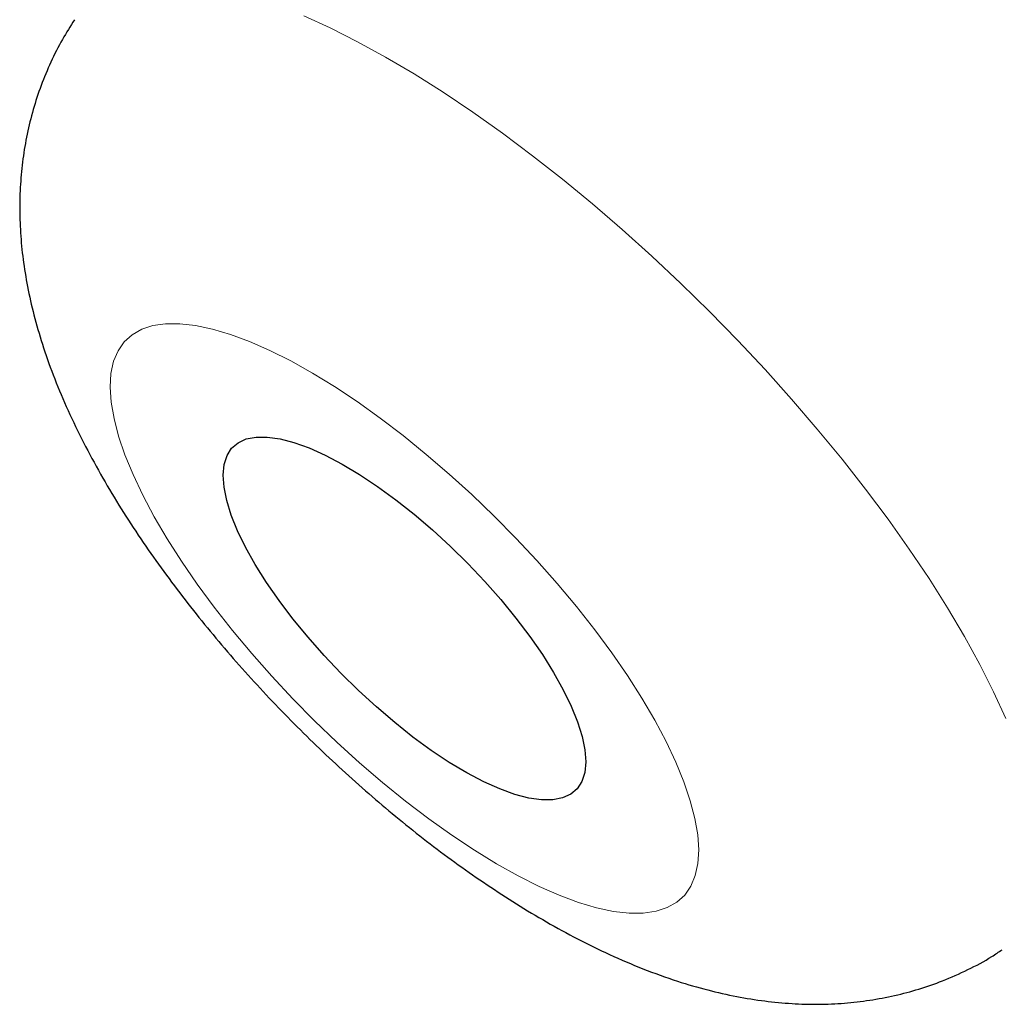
# Model space of a CAD drawing. Header units: millimetres. Extents: x 8 to 436, y 12 to 763.
# Tile 94 of 256: x 348.83 to 350.65, y 312.04 to 313.87. Entities that reach past the tile are written whole.
import ezdxf

# ---------------------------------------------------------------- set-up
doc = ezdxf.new("R2010")
doc.units = ezdxf.units.MM

msp = doc.modelspace()

# ---------------------------------------------------------------- linework, layer by layer
at = {"color": 252, "linetype": 'Continuous', "lineweight": 0, "flags": 128}
for points in [[(349.3567, 313.8778), (349.4057, 313.8554), (349.4563, 313.8299), (349.5082, 313.8015), (349.5612, 313.7702), (349.6152, 313.7361), (349.6699, 313.6994), (349.7251, 313.6602), (349.7807, 313.6186), (349.8363, 313.5749), (349.8919, 313.5291), (349.9472, 313.4815), (350.002, 313.4322), (350.0561, 313.3814), (350.1093, 313.3293), (350.1614, 313.276), (350.2122, 313.2219), (350.2615, 313.167), (350.3091, 313.1116), (350.3549, 313.0559), (350.3987, 313.0002), (350.4403, 312.9445), (350.4796, 312.8891), (350.5163, 312.8343), (350.5505, 312.7802), (350.5819, 312.727), (350.6105, 312.6749), (350.6361, 312.6242), (350.6586, 312.575)], [(349.2561, 313.2737), (349.2206, 313.2869), (349.187, 313.2968), (349.1557, 313.3035), (349.1267, 313.3068), (349.1003, 313.3068), (349.0766, 313.3034), (349.0559, 313.2966), (349.0381, 313.2865), (349.0234, 313.2732), (349.0119, 313.2567), (349.0038, 313.2372), (348.9989, 313.2147), (348.9974, 313.1894), (348.9993, 313.1615), (349.0045, 313.1311), (349.013, 313.0984), (349.0248, 313.0636), (349.0398, 313.027), (349.0579, 312.9887), (349.079, 312.949), (349.103, 312.9081), (349.1297, 312.8664), (349.1589, 312.8239), (349.1905, 312.7811), (349.2242, 312.7382), (349.26, 312.6954), (349.2975, 312.653), (349.3365, 312.6112), (349.3767, 312.5704), (349.418, 312.5307), (349.4601, 312.4925), (349.5027, 312.4559), (349.5455, 312.4212), (349.5884, 312.3886), (349.6309, 312.3582), (349.6729, 312.3304), (349.7141, 312.3052), (349.7543, 312.2828), (349.7931, 312.2633), (349.8304, 312.247), (349.866, 312.2337), (349.8995, 312.2238), (349.9309, 312.2171), (349.9598, 312.2138), (349.9862, 312.2138), (350.0099, 312.2173), (350.0307, 312.224), (350.0485, 312.2341), (350.0631, 312.2474), (350.0746, 312.2639), (350.0828, 312.2834), (350.0876, 312.3059), (350.0891, 312.3312), (350.0873, 312.3591), (350.0821, 312.3895), (350.0735, 312.4222), (350.0617, 312.457), (350.0467, 312.4937), (350.0286, 312.5319), (350.0075, 312.5716), (349.9836, 312.6125), (349.9569, 312.6543), (349.9277, 312.6967), (349.8961, 312.7395), (349.8623, 312.7824), (349.8265, 312.8253), (349.7891, 312.8677), (349.7501, 312.9094), (349.7098, 312.9502), (349.6685, 312.9899), (349.6264, 313.0281), (349.5838, 313.0647), (349.541, 313.0994), (349.4982, 313.132), (349.4556, 313.1624), (349.4136, 313.1902), (349.3724, 313.2154), (349.3323, 313.2378), (349.2934, 313.2573), (349.2561, 313.2737)]]:
    msp.add_lwpolyline(points, dxfattribs=at)
at = {"color": 7, "linetype": 'Continuous', "lineweight": 30, "flags": 128}
msp.add_lwpolyline([(349.7202, 312.4441), (349.6903, 312.4574), (349.659, 312.4739), (349.6264, 312.4934), (349.593, 312.5155), (349.5591, 312.5402), (349.5251, 312.5671), (349.4912, 312.5961), (349.4579, 312.6267), (349.4254, 312.6586), (349.3941, 312.6917), (349.3644, 312.7254), (349.3365, 312.7595), (349.3107, 312.7936), (349.2874, 312.8273), (349.2666, 312.8604), (349.2487, 312.8924), (349.2338, 312.9231), (349.2221, 312.9521), (349.2136, 312.9791), (349.2086, 313.0039), (349.207, 313.0262), (349.2088, 313.0458), (349.2141, 313.0624), (349.2227, 313.076), (349.2347, 313.0863), (349.2498, 313.0932), (349.2679, 313.0968), (349.2889, 313.0968), (349.3124, 313.0935), (349.3383, 313.0867), (349.3664, 313.0766), (349.3962, 313.0632), (349.4276, 313.0467), (349.4601, 313.0273), (349.4935, 313.0051), (349.5274, 312.9804), (349.5615, 312.9535), (349.5953, 312.9246), (349.6287, 312.8939), (349.6611, 312.862), (349.6924, 312.8289), (349.7221, 312.7952), (349.75, 312.7611), (349.7758, 312.7271), (349.7992, 312.6933), (349.8199, 312.6602), (349.8379, 312.6282), (349.8528, 312.5975), (349.8645, 312.5685), (349.8729, 312.5415), (349.878, 312.5167), (349.8796, 312.4944), (349.8777, 312.4748), (349.8724, 312.4582), (349.8638, 312.4446), (349.8519, 312.4343), (349.8367, 312.4274), (349.8186, 312.4238), (349.7977, 312.4238), (349.7741, 312.4271), (349.7482, 312.4339), (349.7202, 312.4441)], dxfattribs=at)
at = {"color": 7, "linetype": 'Continuous', "lineweight": 30}
for points, knots in [([(349.4627, 315.0915), (349.4626, 315.0915), (349.4625, 315.0914), (349.4655, 315.0927), (349.472, 315.0945), (349.4824, 315.0964), (349.497, 315.0978), (349.5151, 315.0983), (349.537, 315.0973), (349.5621, 315.0948), (349.5906, 315.0903), (349.6224, 315.0837), (349.6573, 315.0748), (349.6953, 315.0634), (349.7362, 315.0494), (349.7797, 315.0327), (349.8256, 315.0133), (349.8737, 314.9912), (349.924, 314.9663), (349.9763, 314.9386), (350.0303, 314.908), (350.0861, 314.8748), (350.1432, 314.8388), (350.2015, 314.8002), (350.2609, 314.7591), (350.321, 314.7157), (350.3817, 314.6699), (350.4429, 314.6219), (350.5045, 314.5717), (350.5662, 314.5194), (350.6279, 314.4653), (350.6894, 314.4094), (350.7507, 314.3518), (350.8115, 314.2927), (350.8716, 314.2323), (350.9307, 314.1708), (350.9889, 314.1084), (351.0459, 314.0451), (351.1017, 313.981), (351.1561, 313.9163), (351.2091, 313.8511), (351.2605, 313.7857), (351.31, 313.7203), (351.3575, 313.6551), (351.4031, 313.5902), (351.4467, 313.5255), (351.4882, 313.4613), (351.5274, 313.3978), (351.5642, 313.3355), (351.5984, 313.2745), (351.63, 313.2152), (351.6587, 313.1578), (351.685, 313.1019), (351.7088, 313.0476), (351.73, 312.995), (351.7486, 312.9447), (351.7645, 312.8971), (351.7778, 312.8524), (351.7884, 312.8111), (351.7965, 312.7733), (351.8022, 312.7392), (351.806, 312.7081), (351.808, 312.68), (351.8083, 312.6553), (351.8072, 312.6343), (351.8052, 312.6173), (351.8027, 312.6043), (351.8001, 312.5951), (351.7981, 312.5899), (351.7972, 312.5884), (351.7974, 312.5887), (351.7974, 312.5887)], [0, 0, 0, 0, 0.009231, 0.02368, 0.037275, 0.051652, 0.065494, 0.079379, 0.09284, 0.106329, 0.119905, 0.133608, 0.14746, 0.161468, 0.175632, 0.189944, 0.204377, 0.218876, 0.23352, 0.248304, 0.263213, 0.278233, 0.293348, 0.308545, 0.32381, 0.339115, 0.354405, 0.369819, 0.385264, 0.400741, 0.416252, 0.431801, 0.447391, 0.463026, 0.478638, 0.494215, 0.509791, 0.525367, 0.540946, 0.556529, 0.572115, 0.587705, 0.603293, 0.618717, 0.634178, 0.649672, 0.665164, 0.680618, 0.695998, 0.711273, 0.726407, 0.741374, 0.756235, 0.771257, 0.786239, 0.801126, 0.815864, 0.830402, 0.844686, 0.858671, 0.872326, 0.885916, 0.89987, 0.913751, 0.927553, 0.941286, 0.954993, 0.968728, 0.982606, 0.996826, 1, 1, 1, 1]), ([(348.9313, 313.8706), (348.9236, 313.8586), (348.9074, 313.8332), (348.8869, 313.7923), (348.8687, 313.7488), (348.8541, 313.7041), (348.8428, 313.6586), (348.835, 313.6122), (348.8304, 313.5652), (348.8291, 313.5175), (348.8311, 313.4689), (348.8363, 313.4193), (348.845, 313.3684), (348.8574, 313.3156), (348.8737, 313.2609), (348.8942, 313.204), (348.9189, 313.1456), (348.9474, 313.0867), (348.9789, 313.0283), (349.0128, 312.9711), (349.0488, 312.9154), (349.0865, 312.861), (349.1259, 312.8078), (349.1668, 312.7558), (349.2091, 312.705), (349.2529, 312.6552), (349.2979, 312.6066), (349.3441, 312.5591), (349.3915, 312.5129), (349.4399, 312.468), (349.4893, 312.4244), (349.5397, 312.3824), (349.591, 312.3419), (349.6433, 312.303), (349.6967, 312.2658), (349.7512, 312.2304), (349.8071, 312.1969), (349.8647, 312.1654), (349.9243, 312.1363), (349.986, 312.1098), (350.0466, 312.088), (350.1047, 312.071), (350.1587, 312.0588), (350.2108, 312.0504), (350.2614, 312.0456), (350.3107, 312.0443), (350.3589, 312.0463), (350.4061, 312.0517), (350.4523, 312.0604), (350.4975, 312.0724), (350.543, 312.0882), (350.5883, 312.1083), (350.6253, 312.1279), (350.6456, 312.1417), (350.652, 312.146)], [0, 0, 0, 0, 0.014128, 0.029883, 0.045632, 0.061423, 0.077311, 0.093362, 0.109659, 0.126304, 0.143423, 0.161173, 0.179734, 0.199298, 0.22002, 0.241922, 0.264764, 0.288017, 0.311018, 0.333527, 0.35551, 0.377022, 0.398148, 0.418969, 0.439558, 0.459978, 0.480286, 0.50053, 0.520759, 0.541011, 0.561326, 0.581753, 0.602346, 0.623169, 0.644294, 0.665807, 0.687809, 0.710414, 0.733725, 0.757778, 0.782409, 0.803569, 0.823577, 0.842508, 0.860542, 0.877866, 0.894639, 0.910992, 0.927023, 0.94281, 0.958411, 0.975553, 0.992434, 1, 1, 1, 1])]:
    msp.add_open_spline(points, degree=3, knots=knots, dxfattribs=at)

doc.saveas('drawing.dxf')
